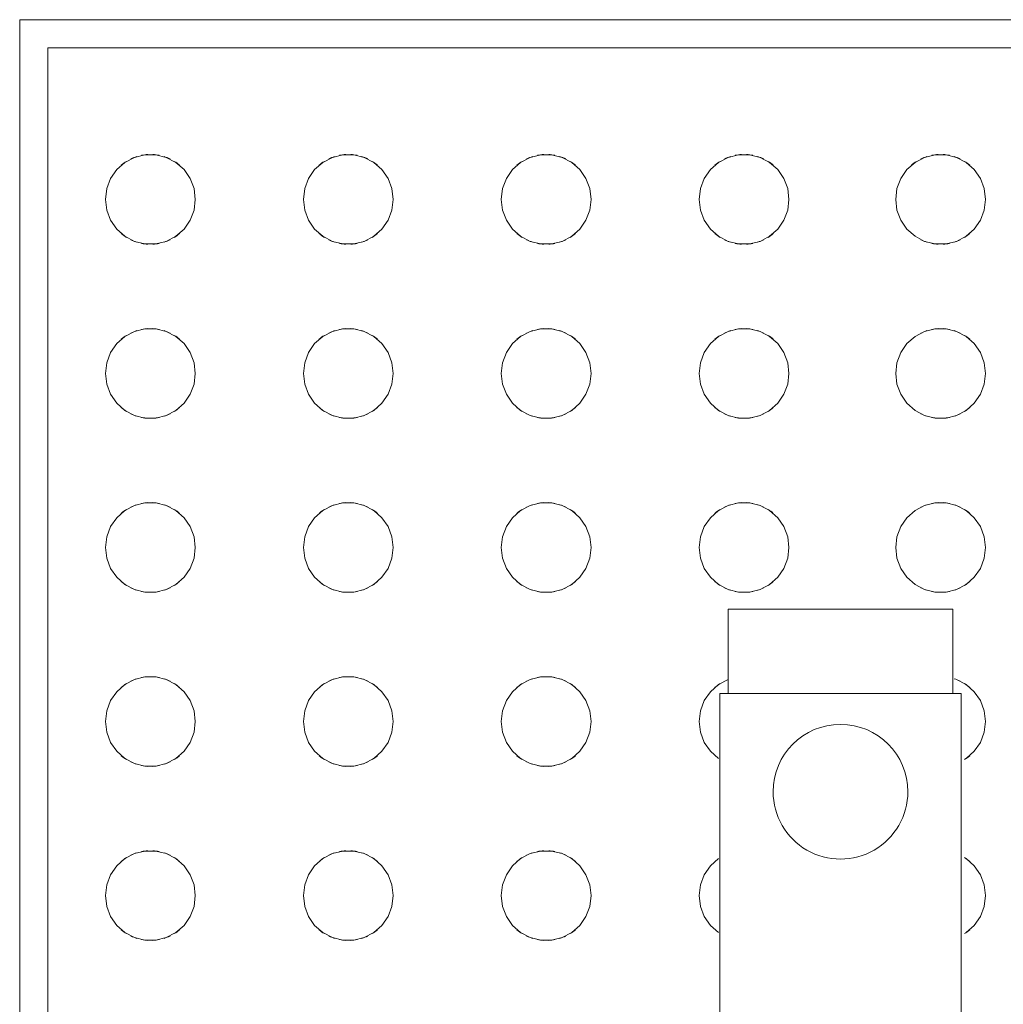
# Model space of a CAD drawing. Header units: metres. Extents: x 1.7 to 42.3, y -72.9 to -47.6.
# Tile 25 of 216: x 10.636 to 10.811, y -70.912 to -70.737. Entities that reach past the tile are written whole.
import ezdxf

# ---------------------------------------------------------------- set-up
doc = ezdxf.new("R2010")
doc.units = ezdxf.units.M
doc.layers.add('A-GENM', color=7, linetype='Continuous', lineweight=18)

# ---------------------------------------------------------------- blocks, each defined once
blk = doc.blocks.new('Grupo1_TIP_19dez18_BebedouroRefrig_BebedouroIndustrial100litros_ABDI-MDIC - Grupo1_TIP_19dez18_BebedouroRefrig_BebedouroIndustrial100litros_ABDI-MDIC-5384539-2PAV - FRIGORÍFICA')
at = {"layer": 'A-GENM', "color": 253, "true_color": 0xaaaaaa}
for p, q in [((0.34, -0.2400000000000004), (0.34, -0.4900000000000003)), ((0.335, -0.2450000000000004), (0.335, -0.4850000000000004)), ((0.1723125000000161, -0.2458853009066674), (0.1723125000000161, -0.3699999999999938)), ((0.215312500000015, -0.3699999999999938), (0.215312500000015, -0.2458853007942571)), ((0.1723125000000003, -0.3699999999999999), (0.2153125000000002, -0.3699999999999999)), ((0.1738125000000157, -0.3699999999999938), (0.1738125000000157, -0.3849999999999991)), ((0.2138125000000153, -0.3849999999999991), (0.2138125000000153, -0.3699999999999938)), ((0.1738125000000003, -0.385), (0.2138125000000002, -0.385)), ((0.335, -0.4850000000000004), (-0.3350000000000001, -0.4850000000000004)), ((0.34, -0.4900000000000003), (-0.34, -0.4900000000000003))]:
    blk.add_line(p, q, dxfattribs=at)
at = {"layer": 'A-GENM', "color": 253, "true_color": 0xaaaaaa, "flags": 128}
for points in [[(0.2382298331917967, -0.3339999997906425), (0.2384622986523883, -0.3320854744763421), (0.239146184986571, -0.3302822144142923), (0.2402417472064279, -0.3286950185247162), (0.2416853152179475, -0.3274161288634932), (0.2433929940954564, -0.3265198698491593), (0.2452655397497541, -0.3260583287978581), (0.2471941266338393, -0.3260583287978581), (0.249066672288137, -0.3265198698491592), (0.2507743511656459, -0.3274161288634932), (0.2522179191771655, -0.3286950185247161), (0.2533134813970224, -0.3302822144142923), (0.2539973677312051, -0.3320854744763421), (0.2542298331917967, -0.3339999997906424)], [(0.2734757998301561, -0.3339999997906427), (0.2737082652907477, -0.3320854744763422), (0.2743921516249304, -0.3302822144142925), (0.2754877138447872, -0.3286950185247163), (0.2769312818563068, -0.3274161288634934), (0.2786389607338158, -0.3265198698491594), (0.2805115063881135, -0.3260583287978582), (0.2824400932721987, -0.3260583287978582), (0.2843126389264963, -0.3265198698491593), (0.2860203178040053, -0.3274161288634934), (0.2874638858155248, -0.3286950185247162), (0.2885594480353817, -0.3302822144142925), (0.2892433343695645, -0.3320854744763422), (0.2894757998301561, -0.3339999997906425)], [(0.3087217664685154, -0.3339999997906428), (0.308954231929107, -0.3320854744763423), (0.3096381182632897, -0.3302822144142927), (0.3107336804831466, -0.3286950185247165), (0.3121772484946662, -0.3274161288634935), (0.3138849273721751, -0.3265198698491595), (0.3157574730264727, -0.3260583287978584), (0.317686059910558, -0.3260583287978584), (0.3195586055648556, -0.3265198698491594), (0.3212662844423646, -0.3274161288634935), (0.3227098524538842, -0.3286950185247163), (0.3238054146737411, -0.3302822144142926), (0.3244893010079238, -0.3320854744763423), (0.3247217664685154, -0.3339999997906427)], [(0.1679838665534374, -0.3339999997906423), (0.168216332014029, -0.3320854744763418), (0.1689002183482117, -0.3302822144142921), (0.1699957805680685, -0.3286950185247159), (0.1714393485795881, -0.327416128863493)], [(0.2155283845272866, -0.3274161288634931), (0.2169719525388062, -0.3286950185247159), (0.2180675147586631, -0.3302822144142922), (0.2187514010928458, -0.3320854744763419), (0.2189838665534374, -0.3339999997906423)], [(0.1714393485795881, -0.3405838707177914), (0.1699957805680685, -0.3393049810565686), (0.1689002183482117, -0.3377177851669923), (0.1682163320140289, -0.3359145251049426), (0.1679838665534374, -0.3339999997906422)], [(0.2189838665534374, -0.3339999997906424), (0.2187514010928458, -0.3359145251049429), (0.2180675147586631, -0.3377177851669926), (0.2169719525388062, -0.3393049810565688), (0.2155283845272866, -0.3405838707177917)], [(0.2542298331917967, -0.3339999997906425), (0.2539973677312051, -0.335914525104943), (0.2533134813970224, -0.3377177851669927), (0.2522179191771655, -0.3393049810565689), (0.2507743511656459, -0.3405838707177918), (0.2490666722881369, -0.3414801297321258), (0.2471941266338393, -0.341941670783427), (0.2452655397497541, -0.341941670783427), (0.2433929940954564, -0.3414801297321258), (0.2416853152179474, -0.3405838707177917), (0.2402417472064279, -0.3393049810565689), (0.239146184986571, -0.3377177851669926), (0.2384622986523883, -0.3359145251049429), (0.2382298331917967, -0.3339999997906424)], [(0.2894757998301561, -0.3339999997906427), (0.2892433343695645, -0.3359145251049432), (0.2885594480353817, -0.3377177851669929), (0.2874638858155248, -0.3393049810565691), (0.2860203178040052, -0.3405838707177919), (0.2843126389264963, -0.3414801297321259), (0.2824400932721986, -0.3419416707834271), (0.2805115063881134, -0.3419416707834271), (0.2786389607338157, -0.3414801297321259), (0.2769312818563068, -0.3405838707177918), (0.2754877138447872, -0.339304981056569), (0.2743921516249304, -0.3377177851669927), (0.2737082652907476, -0.335914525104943), (0.2734757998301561, -0.3339999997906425)], [(0.3247217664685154, -0.3339999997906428), (0.3244893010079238, -0.3359145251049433), (0.3238054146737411, -0.337717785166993), (0.3227098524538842, -0.3393049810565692), (0.3212662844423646, -0.3405838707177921), (0.3195586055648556, -0.3414801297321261), (0.3176860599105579, -0.3419416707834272), (0.3157574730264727, -0.3419416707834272), (0.313884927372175, -0.3414801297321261), (0.3121772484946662, -0.3405838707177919), (0.3107336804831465, -0.3393049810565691), (0.3096381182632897, -0.3377177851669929), (0.308954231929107, -0.3359145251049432), (0.3087217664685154, -0.3339999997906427)], [(0.2382298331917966, -0.3649999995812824), (0.2384622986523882, -0.3630854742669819), (0.2391461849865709, -0.3612822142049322), (0.2402417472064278, -0.3596950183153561), (0.2416853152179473, -0.3584161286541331), (0.2433929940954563, -0.3575198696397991), (0.245265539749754, -0.357058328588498), (0.2471941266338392, -0.357058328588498), (0.2490666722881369, -0.357519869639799), (0.2507743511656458, -0.3584161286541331), (0.2522179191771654, -0.3596950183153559), (0.2533134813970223, -0.3612822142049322), (0.253997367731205, -0.3630854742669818), (0.2542298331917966, -0.3649999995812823)], [(0.2734757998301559, -0.3649999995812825), (0.2737082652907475, -0.3630854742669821), (0.2743921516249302, -0.3612822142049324), (0.275487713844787, -0.3596950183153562), (0.2769312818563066, -0.3584161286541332), (0.2786389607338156, -0.3575198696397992), (0.2805115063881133, -0.3570583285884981), (0.2824400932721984, -0.3570583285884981), (0.2843126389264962, -0.3575198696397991), (0.2860203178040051, -0.3584161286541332), (0.2874638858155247, -0.3596950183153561), (0.2885594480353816, -0.3612822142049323), (0.2892433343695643, -0.363085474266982), (0.2894757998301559, -0.3649999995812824)], [(0.3087217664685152, -0.3649999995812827), (0.3089542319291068, -0.3630854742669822), (0.3096381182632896, -0.3612822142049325), (0.3107336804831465, -0.3596950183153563), (0.312177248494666, -0.3584161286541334), (0.3138849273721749, -0.3575198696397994), (0.3157574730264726, -0.3570583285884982), (0.3176860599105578, -0.3570583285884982), (0.3195586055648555, -0.3575198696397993), (0.3212662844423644, -0.3584161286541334), (0.3227098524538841, -0.3596950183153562), (0.3238054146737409, -0.3612822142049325), (0.3244893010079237, -0.3630854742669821), (0.3247217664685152, -0.3649999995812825)], [(0.1679838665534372, -0.3649999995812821), (0.1682163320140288, -0.3630854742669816), (0.1689002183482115, -0.3612822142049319), (0.1699957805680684, -0.3596950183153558), (0.171439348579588, -0.3584161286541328)], [(0.2155283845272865, -0.358416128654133), (0.2169719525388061, -0.3596950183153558), (0.2180675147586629, -0.3612822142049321), (0.2187514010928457, -0.3630854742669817), (0.2189838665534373, -0.3649999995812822)], [(0.1731470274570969, -0.3724801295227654), (0.1714393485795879, -0.3715838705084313), (0.1699957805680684, -0.3703049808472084), (0.1689002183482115, -0.3687177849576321), (0.1682163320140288, -0.3669145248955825), (0.1679838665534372, -0.3649999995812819)], [(0.2189838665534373, -0.3649999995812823), (0.2187514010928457, -0.3669145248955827), (0.2180675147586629, -0.3687177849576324), (0.216971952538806, -0.3703049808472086), (0.2155283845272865, -0.3715838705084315), (0.2138207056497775, -0.3724801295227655)], [(0.2542298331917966, -0.3649999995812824), (0.253997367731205, -0.3669145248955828), (0.2533134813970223, -0.3687177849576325), (0.2522179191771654, -0.3703049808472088), (0.2507743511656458, -0.3715838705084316), (0.2490666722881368, -0.3724801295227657), (0.2471941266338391, -0.3729416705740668), (0.245265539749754, -0.3729416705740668), (0.2433929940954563, -0.3724801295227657), (0.2416853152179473, -0.3715838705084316), (0.2402417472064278, -0.3703049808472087), (0.2391461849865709, -0.3687177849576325), (0.2384622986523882, -0.3669145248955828), (0.2382298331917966, -0.3649999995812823)], [(0.2894757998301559, -0.3649999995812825), (0.2892433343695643, -0.366914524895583), (0.2885594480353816, -0.3687177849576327), (0.2874638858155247, -0.3703049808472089), (0.2860203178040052, -0.3715838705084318), (0.2843126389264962, -0.3724801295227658), (0.2824400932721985, -0.3729416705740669), (0.2805115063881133, -0.3729416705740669), (0.2786389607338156, -0.3724801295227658), (0.2769312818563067, -0.3715838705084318), (0.2754877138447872, -0.3703049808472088), (0.2743921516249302, -0.3687177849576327), (0.2737082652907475, -0.366914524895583), (0.2734757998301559, -0.3649999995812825)], [(0.3247217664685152, -0.3649999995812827), (0.3244893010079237, -0.3669145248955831), (0.3238054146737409, -0.3687177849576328), (0.3227098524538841, -0.370304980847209), (0.3212662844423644, -0.3715838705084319), (0.3195586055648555, -0.372480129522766), (0.3176860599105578, -0.372941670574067), (0.3157574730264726, -0.372941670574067), (0.3138849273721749, -0.3724801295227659), (0.312177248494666, -0.3715838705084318), (0.3107336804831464, -0.370304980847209), (0.3096381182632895, -0.3687177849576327), (0.3089542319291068, -0.3669145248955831), (0.3087217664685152, -0.3649999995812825)], [(0.1679838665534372, -0.395999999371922), (0.1682163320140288, -0.3940854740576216), (0.1689002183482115, -0.3922822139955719), (0.1699957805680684, -0.3906950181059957), (0.171439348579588, -0.3894161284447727), (0.1731470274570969, -0.3885198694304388), (0.1750195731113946, -0.3880583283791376), (0.1769481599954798, -0.3880583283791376), (0.1788207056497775, -0.3885198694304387), (0.1805283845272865, -0.3894161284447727), (0.181971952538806, -0.3906950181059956), (0.1830675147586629, -0.3922822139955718), (0.1837514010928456, -0.3940854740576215), (0.1839838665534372, -0.395999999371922)], [(0.2029838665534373, -0.3959999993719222), (0.2032163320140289, -0.3940854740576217), (0.2039002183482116, -0.3922822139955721), (0.2049957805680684, -0.3906950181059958), (0.206439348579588, -0.3894161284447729), (0.208147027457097, -0.3885198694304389), (0.2100195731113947, -0.3880583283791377), (0.2119481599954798, -0.3880583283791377), (0.2138207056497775, -0.3885198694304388), (0.2155283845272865, -0.3894161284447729), (0.2169719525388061, -0.3906950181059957), (0.2180675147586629, -0.392282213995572), (0.2187514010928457, -0.3940854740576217), (0.2189838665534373, -0.3959999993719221)], [(0.2382298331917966, -0.3959999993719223), (0.2384622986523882, -0.3940854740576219), (0.2391461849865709, -0.3922822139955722), (0.2402417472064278, -0.390695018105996), (0.2416853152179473, -0.389416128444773), (0.2433929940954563, -0.388519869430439), (0.245265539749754, -0.3880583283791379), (0.2471941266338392, -0.3880583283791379), (0.2490666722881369, -0.388519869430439), (0.2507743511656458, -0.389416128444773), (0.2522179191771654, -0.3906950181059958), (0.2533134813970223, -0.3922822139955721), (0.253997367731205, -0.3940854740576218), (0.2542298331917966, -0.3959999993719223)], [(0.2734757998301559, -0.3959999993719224), (0.2737082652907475, -0.394085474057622), (0.2743921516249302, -0.3922822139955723), (0.2754877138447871, -0.3906950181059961), (0.2769312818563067, -0.3894161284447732), (0.2786389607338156, -0.3885198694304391), (0.2805115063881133, -0.388058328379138), (0.2824400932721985, -0.388058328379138), (0.2843126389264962, -0.3885198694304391), (0.2860203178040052, -0.3894161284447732), (0.2874638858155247, -0.390695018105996), (0.2885594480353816, -0.3922822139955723), (0.2892433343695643, -0.394085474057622), (0.2894757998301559, -0.3959999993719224)], [(0.3087217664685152, -0.3959999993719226), (0.3089542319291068, -0.3940854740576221), (0.3096381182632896, -0.3922822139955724), (0.3107336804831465, -0.3906950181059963), (0.312177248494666, -0.3894161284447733), (0.3138849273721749, -0.3885198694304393), (0.3157574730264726, -0.3880583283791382), (0.3176860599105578, -0.3880583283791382), (0.3195586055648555, -0.3885198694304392), (0.3212662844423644, -0.3894161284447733), (0.3227098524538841, -0.3906950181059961), (0.3238054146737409, -0.3922822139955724), (0.3244893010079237, -0.3940854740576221), (0.3247217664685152, -0.3959999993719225)], [(0.1839838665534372, -0.3959999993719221), (0.1837514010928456, -0.3979145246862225), (0.1830675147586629, -0.3997177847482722), (0.181971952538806, -0.4013049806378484), (0.1805283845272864, -0.4025838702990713), (0.1788207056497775, -0.4034801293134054), (0.1769481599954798, -0.4039416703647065), (0.1750195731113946, -0.4039416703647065), (0.1731470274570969, -0.4034801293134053), (0.1714393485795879, -0.4025838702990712), (0.1699957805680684, -0.4013049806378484), (0.1689002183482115, -0.3997177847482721), (0.1682163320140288, -0.3979145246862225), (0.1679838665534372, -0.395999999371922)], [(0.2189838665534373, -0.3959999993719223), (0.2187514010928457, -0.3979145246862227), (0.2180675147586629, -0.3997177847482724), (0.216971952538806, -0.4013049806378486), (0.2155283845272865, -0.4025838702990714), (0.2138207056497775, -0.4034801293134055), (0.2119481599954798, -0.4039416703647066), (0.2100195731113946, -0.4039416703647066), (0.2081470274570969, -0.4034801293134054), (0.206439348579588, -0.4025838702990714), (0.2049957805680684, -0.4013049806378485), (0.2039002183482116, -0.3997177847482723), (0.2032163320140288, -0.3979145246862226), (0.2029838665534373, -0.3959999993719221)], [(0.2542298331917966, -0.3959999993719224), (0.253997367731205, -0.3979145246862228), (0.2533134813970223, -0.3997177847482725), (0.2522179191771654, -0.4013049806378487), (0.2507743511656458, -0.4025838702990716), (0.2490666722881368, -0.4034801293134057), (0.2471941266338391, -0.4039416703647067), (0.245265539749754, -0.4039416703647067), (0.2433929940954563, -0.4034801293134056), (0.2416853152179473, -0.4025838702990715), (0.2402417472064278, -0.4013049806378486), (0.2391461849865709, -0.3997177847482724), (0.2384622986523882, -0.3979145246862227), (0.2382298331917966, -0.3959999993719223)], [(0.2894757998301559, -0.3959999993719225), (0.2892433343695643, -0.397914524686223), (0.2885594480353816, -0.3997177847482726), (0.2874638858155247, -0.4013049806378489), (0.2860203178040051, -0.4025838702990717), (0.2843126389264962, -0.4034801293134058), (0.2824400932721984, -0.4039416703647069), (0.2805115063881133, -0.4039416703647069), (0.2786389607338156, -0.4034801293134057), (0.2769312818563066, -0.4025838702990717), (0.2754877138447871, -0.4013049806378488), (0.2743921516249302, -0.3997177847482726), (0.2737082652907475, -0.3979145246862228), (0.2734757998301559, -0.3959999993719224)], [(0.3247217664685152, -0.3959999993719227), (0.3244893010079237, -0.3979145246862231), (0.3238054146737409, -0.3997177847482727), (0.3227098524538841, -0.401304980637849), (0.3212662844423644, -0.4025838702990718), (0.3195586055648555, -0.4034801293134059), (0.3176860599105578, -0.403941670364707), (0.3157574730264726, -0.403941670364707), (0.3138849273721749, -0.4034801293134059), (0.312177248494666, -0.4025838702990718), (0.3107336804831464, -0.4013049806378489), (0.3096381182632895, -0.3997177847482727), (0.3089542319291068, -0.397914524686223), (0.3087217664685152, -0.3959999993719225)], [(0.1679838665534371, -0.4269999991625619), (0.1682163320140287, -0.4250854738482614), (0.1689002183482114, -0.4232822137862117), (0.1699957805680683, -0.4216950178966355), (0.1714393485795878, -0.4204161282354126), (0.1731470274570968, -0.4195198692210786), (0.1750195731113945, -0.4190583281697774), (0.1769481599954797, -0.4190583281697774), (0.1788207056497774, -0.4195198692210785), (0.1805283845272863, -0.4204161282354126), (0.1819719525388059, -0.4216950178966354), (0.1830675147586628, -0.4232822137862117), (0.1837514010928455, -0.4250854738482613), (0.1839838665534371, -0.4269999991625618)], [(0.2029838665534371, -0.426999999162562), (0.2032163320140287, -0.4250854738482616), (0.2039002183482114, -0.4232822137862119), (0.2049957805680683, -0.4216950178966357), (0.2064393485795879, -0.4204161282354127), (0.2081470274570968, -0.4195198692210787), (0.2100195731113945, -0.4190583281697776), (0.2119481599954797, -0.4190583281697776), (0.2138207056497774, -0.4195198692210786), (0.2155283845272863, -0.4204161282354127), (0.2169719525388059, -0.4216950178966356), (0.2180675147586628, -0.4232822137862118), (0.2187514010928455, -0.4250854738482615), (0.2189838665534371, -0.4269999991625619)], [(0.2382298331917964, -0.4269999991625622), (0.238462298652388, -0.4250854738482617), (0.2391461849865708, -0.423282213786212), (0.2402417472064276, -0.4216950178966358), (0.2416853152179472, -0.4204161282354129), (0.2433929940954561, -0.4195198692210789), (0.2452655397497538, -0.4190583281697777), (0.247194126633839, -0.4190583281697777), (0.2490666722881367, -0.4195198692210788), (0.2507743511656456, -0.4204161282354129), (0.2522179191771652, -0.4216950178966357), (0.2533134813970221, -0.4232822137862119), (0.2539973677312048, -0.4250854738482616), (0.2542298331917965, -0.426999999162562)], [(0.2734757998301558, -0.4269999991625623), (0.2737082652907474, -0.4250854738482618), (0.2743921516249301, -0.4232822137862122), (0.275487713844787, -0.4216950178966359), (0.2769312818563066, -0.420416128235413), (0.2786389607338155, -0.419519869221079), (0.2805115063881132, -0.4190583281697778), (0.2824400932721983, -0.4190583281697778), (0.2843126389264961, -0.4195198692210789), (0.286020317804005, -0.420416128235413), (0.2874638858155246, -0.4216950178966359), (0.2885594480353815, -0.4232822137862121), (0.2892433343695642, -0.4250854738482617), (0.2894757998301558, -0.4269999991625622)], [(0.3087217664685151, -0.4269999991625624), (0.3089542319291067, -0.425085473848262), (0.3096381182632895, -0.4232822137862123), (0.3107336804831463, -0.421695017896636), (0.3121772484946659, -0.4204161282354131), (0.3138849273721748, -0.4195198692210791), (0.3157574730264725, -0.4190583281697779), (0.3176860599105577, -0.4190583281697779), (0.3195586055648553, -0.419519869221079), (0.3212662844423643, -0.4204161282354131), (0.3227098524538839, -0.421695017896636), (0.3238054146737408, -0.4232822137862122), (0.3244893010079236, -0.4250854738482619), (0.3247217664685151, -0.4269999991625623)], [(0.1839838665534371, -0.4269999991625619), (0.1837514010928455, -0.4289145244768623), (0.1830675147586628, -0.430717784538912), (0.1819719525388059, -0.4323049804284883), (0.1805283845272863, -0.4335838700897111), (0.1788207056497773, -0.4344801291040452), (0.1769481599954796, -0.4349416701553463), (0.1750195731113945, -0.4349416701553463), (0.1731470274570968, -0.4344801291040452), (0.1714393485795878, -0.4335838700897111), (0.1699957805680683, -0.4323049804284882), (0.1689002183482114, -0.430717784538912), (0.1682163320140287, -0.4289145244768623), (0.1679838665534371, -0.4269999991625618)], [(0.2189838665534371, -0.426999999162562), (0.2187514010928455, -0.4289145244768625), (0.2180675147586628, -0.4307177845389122), (0.2169719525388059, -0.4323049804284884), (0.2155283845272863, -0.4335838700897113), (0.2138207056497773, -0.4344801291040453), (0.2119481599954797, -0.4349416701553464), (0.2100195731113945, -0.4349416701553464), (0.2081470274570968, -0.4344801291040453), (0.2064393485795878, -0.4335838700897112), (0.2049957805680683, -0.4323049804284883), (0.2039002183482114, -0.4307177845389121), (0.2032163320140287, -0.4289145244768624), (0.2029838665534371, -0.4269999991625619)], [(0.2542298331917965, -0.4269999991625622), (0.2539973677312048, -0.4289145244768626), (0.2533134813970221, -0.4307177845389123), (0.2522179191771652, -0.4323049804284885), (0.2507743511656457, -0.4335838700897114), (0.2490666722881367, -0.4344801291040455), (0.247194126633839, -0.4349416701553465), (0.2452655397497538, -0.4349416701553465), (0.2433929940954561, -0.4344801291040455), (0.2416853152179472, -0.4335838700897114), (0.2402417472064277, -0.4323049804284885), (0.2391461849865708, -0.4307177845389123), (0.238462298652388, -0.4289145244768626), (0.2382298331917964, -0.4269999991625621)], [(0.2894757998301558, -0.4269999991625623), (0.2892433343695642, -0.4289145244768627), (0.2885594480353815, -0.4307177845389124), (0.2874638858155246, -0.4323049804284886), (0.286020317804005, -0.4335838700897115), (0.284312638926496, -0.4344801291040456), (0.2824400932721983, -0.4349416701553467), (0.2805115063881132, -0.4349416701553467), (0.2786389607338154, -0.4344801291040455), (0.2769312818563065, -0.4335838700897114), (0.2754877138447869, -0.4323049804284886), (0.2743921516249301, -0.4307177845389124), (0.2737082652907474, -0.4289145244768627), (0.2734757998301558, -0.4269999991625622)], [(0.3247217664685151, -0.4269999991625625), (0.3244893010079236, -0.4289145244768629), (0.3238054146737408, -0.4307177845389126), (0.3227098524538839, -0.4323049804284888), (0.3212662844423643, -0.4335838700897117), (0.3195586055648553, -0.4344801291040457), (0.3176860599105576, -0.4349416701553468), (0.3157574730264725, -0.4349416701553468), (0.3138849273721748, -0.4344801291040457), (0.3121772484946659, -0.4335838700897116), (0.3107336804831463, -0.4323049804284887), (0.3096381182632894, -0.4307177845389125), (0.3089542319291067, -0.4289145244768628), (0.3087217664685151, -0.4269999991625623)], [(0.1679838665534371, -0.4579999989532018), (0.1682163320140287, -0.4560854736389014), (0.1689002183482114, -0.4542822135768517), (0.1699957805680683, -0.4526950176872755), (0.1714393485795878, -0.4514161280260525), (0.1731470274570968, -0.4505198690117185), (0.1750195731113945, -0.4500583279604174), (0.1769481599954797, -0.4500583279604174), (0.1788207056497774, -0.4505198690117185), (0.1805283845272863, -0.4514161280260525), (0.1819719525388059, -0.4526950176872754), (0.1830675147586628, -0.4542822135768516), (0.1837514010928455, -0.4560854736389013), (0.1839838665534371, -0.4579999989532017)], [(0.2029838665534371, -0.4579999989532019), (0.2032163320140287, -0.4560854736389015), (0.2039002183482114, -0.4542822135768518), (0.2049957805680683, -0.4526950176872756), (0.2064393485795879, -0.4514161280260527), (0.2081470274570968, -0.4505198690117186), (0.2100195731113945, -0.4500583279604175), (0.2119481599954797, -0.4500583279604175), (0.2138207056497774, -0.4505198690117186), (0.2155283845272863, -0.4514161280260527), (0.2169719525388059, -0.4526950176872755), (0.2180675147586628, -0.4542822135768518), (0.2187514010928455, -0.4560854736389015), (0.2189838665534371, -0.4579999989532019)], [(0.2382298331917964, -0.4579999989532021), (0.238462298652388, -0.4560854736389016), (0.2391461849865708, -0.4542822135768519), (0.2402417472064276, -0.4526950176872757), (0.2416853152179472, -0.4514161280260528), (0.2433929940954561, -0.4505198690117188), (0.2452655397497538, -0.4500583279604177), (0.247194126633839, -0.4500583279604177), (0.2490666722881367, -0.4505198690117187), (0.2507743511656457, -0.4514161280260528), (0.2522179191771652, -0.4526950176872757), (0.2533134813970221, -0.4542822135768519), (0.2539973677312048, -0.4560854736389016), (0.2542298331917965, -0.457999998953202)], [(0.2734757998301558, -0.4579999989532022), (0.2737082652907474, -0.4560854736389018), (0.2743921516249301, -0.4542822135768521), (0.275487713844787, -0.4526950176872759), (0.2769312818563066, -0.4514161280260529), (0.2786389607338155, -0.4505198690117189), (0.2805115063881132, -0.4500583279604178), (0.2824400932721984, -0.4500583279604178), (0.2843126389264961, -0.4505198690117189), (0.286020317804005, -0.4514161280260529), (0.2874638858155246, -0.4526950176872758), (0.2885594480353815, -0.454282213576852), (0.2892433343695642, -0.4560854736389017), (0.2894757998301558, -0.4579999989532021)], [(0.3087217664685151, -0.4579999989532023), (0.3089542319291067, -0.4560854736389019), (0.3096381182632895, -0.4542822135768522), (0.3107336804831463, -0.452695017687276), (0.3121772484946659, -0.4514161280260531), (0.3138849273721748, -0.4505198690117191), (0.3157574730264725, -0.4500583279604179), (0.3176860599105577, -0.4500583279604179), (0.3195586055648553, -0.450519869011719), (0.3212662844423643, -0.4514161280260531), (0.3227098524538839, -0.4526950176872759), (0.3238054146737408, -0.4542822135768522), (0.3244893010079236, -0.4560854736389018), (0.3247217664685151, -0.4579999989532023)], [(0.1839838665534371, -0.4579999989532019), (0.1837514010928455, -0.4599145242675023), (0.1830675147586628, -0.461717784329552), (0.1819719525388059, -0.4633049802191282), (0.1805283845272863, -0.4645838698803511), (0.1788207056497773, -0.4654801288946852), (0.1769481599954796, -0.4659416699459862), (0.1750195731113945, -0.4659416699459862), (0.1731470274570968, -0.4654801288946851), (0.1714393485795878, -0.464583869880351), (0.1699957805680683, -0.4633049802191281), (0.1689002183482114, -0.4617177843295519), (0.1682163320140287, -0.4599145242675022), (0.1679838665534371, -0.4579999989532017)], [(0.2189838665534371, -0.457999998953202), (0.2187514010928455, -0.4599145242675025), (0.2180675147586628, -0.4617177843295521), (0.2169719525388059, -0.4633049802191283), (0.2155283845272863, -0.4645838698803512), (0.2138207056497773, -0.4654801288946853), (0.2119481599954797, -0.4659416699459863), (0.2100195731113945, -0.4659416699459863), (0.2081470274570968, -0.4654801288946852), (0.2064393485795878, -0.4645838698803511), (0.2049957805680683, -0.4633049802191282), (0.2039002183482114, -0.461717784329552), (0.2032163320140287, -0.4599145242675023), (0.2029838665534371, -0.4579999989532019)], [(0.2542298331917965, -0.4579999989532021), (0.2539973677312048, -0.4599145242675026), (0.2533134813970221, -0.4617177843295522), (0.2522179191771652, -0.4633049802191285), (0.2507743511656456, -0.4645838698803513), (0.2490666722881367, -0.4654801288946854), (0.247194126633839, -0.4659416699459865), (0.2452655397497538, -0.4659416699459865), (0.2433929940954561, -0.4654801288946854), (0.2416853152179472, -0.4645838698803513), (0.2402417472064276, -0.4633049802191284), (0.2391461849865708, -0.4617177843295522), (0.238462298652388, -0.4599145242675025), (0.2382298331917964, -0.457999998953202)], [(0.2894757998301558, -0.4579999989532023), (0.2892433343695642, -0.4599145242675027), (0.2885594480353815, -0.4617177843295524), (0.2874638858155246, -0.4633049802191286), (0.286020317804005, -0.4645838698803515), (0.284312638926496, -0.4654801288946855), (0.2824400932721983, -0.4659416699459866), (0.2805115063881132, -0.4659416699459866), (0.2786389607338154, -0.4654801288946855), (0.2769312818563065, -0.4645838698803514), (0.275487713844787, -0.4633049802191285), (0.2743921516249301, -0.4617177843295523), (0.2737082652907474, -0.4599145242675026), (0.2734757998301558, -0.4579999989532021)], [(0.3247217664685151, -0.4579999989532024), (0.3244893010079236, -0.4599145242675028), (0.3238054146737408, -0.4617177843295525), (0.3227098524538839, -0.4633049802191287), (0.3212662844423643, -0.4645838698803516), (0.3195586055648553, -0.4654801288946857), (0.3176860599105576, -0.4659416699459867), (0.3157574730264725, -0.4659416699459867), (0.3138849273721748, -0.4654801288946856), (0.3121772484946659, -0.4645838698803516), (0.3107336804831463, -0.4633049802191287), (0.3096381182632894, -0.4617177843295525), (0.3089542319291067, -0.4599145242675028), (0.3087217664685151, -0.4579999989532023)]]:
    blk.add_lwpolyline(points, dxfattribs=at)
at = {"layer": 'A-GENM', "color": 253, "true_color": 0xaaaaaa}
for centre, radius, start, end in [((0.2462298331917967, -0.3339999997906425), 0.008000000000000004, 93.20967103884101, 101.3152380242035), ((0.2462298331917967, -0.3339999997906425), 0.008, 78.68476197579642, 86.79032896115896), ((0.2814757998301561, -0.3339999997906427), 0.008000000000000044, 93.2096710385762, 101.3152380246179), ((0.2814757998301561, -0.3339999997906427), 0.008, 78.68476197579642, 86.79032896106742), ((0.3167217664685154, -0.3339999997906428), 0.008000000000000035, 93.20967103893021, 101.3152380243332), ((0.3167217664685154, -0.3339999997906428), 0.007999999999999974, 78.68476197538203, 86.7903289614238), ((0.1759838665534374, -0.3339999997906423), 0.008000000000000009, 122.1858768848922, 130.5398075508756), ((0.2462298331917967, -0.3339999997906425), 0.008000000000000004, 122.1858768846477, 130.5398075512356), ((0.2462298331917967, -0.3339999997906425), 0.00800000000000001, 107.7069173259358, 115.885626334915), ((0.2462298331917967, -0.3339999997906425), 0.008000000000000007, 64.11437366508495, 72.29308267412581), ((0.2462298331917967, -0.3339999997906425), 0.007999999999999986, 49.46019244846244, 57.81412311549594), ((0.2814757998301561, -0.3339999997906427), 0.008000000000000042, 122.1858768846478, 130.5398075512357), ((0.2814757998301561, -0.3339999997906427), 0.008000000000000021, 107.7069173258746, 115.8856263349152), ((0.2814757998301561, -0.3339999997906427), 0.008000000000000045, 64.1143736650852, 72.29308267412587), ((0.2814757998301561, -0.3339999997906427), 0.00799999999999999, 49.46019244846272, 57.81412311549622), ((0.3167217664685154, -0.3339999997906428), 0.008000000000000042, 122.1858768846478, 130.5398075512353), ((0.3167217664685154, -0.3339999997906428), 0.008000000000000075, 107.7069173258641, 115.8856263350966), ((0.3167217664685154, -0.3339999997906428), 0.007999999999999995, 64.11437366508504, 72.29308267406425), ((0.3167217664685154, -0.3339999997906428), 0.007999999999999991, 49.46019244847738, 57.81412311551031), ((0.1759838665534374, -0.3339999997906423), 0.007999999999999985, 229.4601924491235, 237.8141231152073), ((0.2462298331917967, -0.3339999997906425), 0.007999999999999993, 229.4601924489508, 237.8141231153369), ((0.2462298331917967, -0.3339999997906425), 0.008000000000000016, 302.1858768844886, 310.5398075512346), ((0.2814757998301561, -0.3339999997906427), 0.007999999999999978, 229.460192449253, 237.8141231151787), ((0.2814757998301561, -0.3339999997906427), 0.007999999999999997, 302.1858768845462, 310.5398075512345), ((0.3167217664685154, -0.3339999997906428), 0.007999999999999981, 229.46019244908, 237.814123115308), ((0.3167217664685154, -0.3339999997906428), 0.007999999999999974, 302.1858768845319, 310.5398075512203), ((0.1938125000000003, -0.3525000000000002), 0.01200000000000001, 359.9999999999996, 179.9999999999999), ((0.2462298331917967, -0.3339999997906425), 0.007999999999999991, 244.1143736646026, 252.2930826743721), ((0.2462298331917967, -0.3339999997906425), 0.007999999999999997, 258.6847619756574, 266.7903289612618), ((0.2462298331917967, -0.3339999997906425), 0.007999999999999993, 273.2096710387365, 281.3152380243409), ((0.2462298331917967, -0.3339999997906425), 0.008000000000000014, 287.7069173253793, 295.8856263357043), ((0.2814757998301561, -0.3339999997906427), 0.007999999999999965, 244.1143736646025, 252.293082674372), ((0.2814757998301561, -0.3339999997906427), 0.007999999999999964, 258.6847619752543, 266.790328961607), ((0.2814757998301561, -0.3339999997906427), 0.007999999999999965, 273.2096710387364, 281.3152380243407), ((0.2814757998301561, -0.3339999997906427), 0.007999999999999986, 287.7069173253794, 295.8856263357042), ((0.3167217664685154, -0.3339999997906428), 0.007999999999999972, 244.114373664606, 252.2930826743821), ((0.3167217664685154, -0.3339999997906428), 0.008000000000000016, 258.6847619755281, 266.7903289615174), ((0.3167217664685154, -0.3339999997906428), 0.007999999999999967, 273.2096710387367, 281.3152380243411), ((0.3167217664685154, -0.3339999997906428), 0.00800000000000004, 287.7069173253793, 295.8856263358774), ((0.1938125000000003, -0.3525000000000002), 0.01200000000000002, 179.9999999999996, 359.999999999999), ((0.2462298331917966, -0.3649999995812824), 0.008000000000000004, 107.7069173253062, 115.8856263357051), ((0.2462298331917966, -0.3649999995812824), 0.007999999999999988, 93.20967103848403, 101.3152380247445), ((0.2462298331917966, -0.3649999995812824), 0.007999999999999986, 78.68476197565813, 86.79032896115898), ((0.2462298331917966, -0.3649999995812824), 0.007999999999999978, 64.11437366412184, 72.29308267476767), ((0.2814757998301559, -0.3649999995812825), 0.007999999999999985, 107.706917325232, 115.885626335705), ((0.2814757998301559, -0.3649999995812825), 0.008000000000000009, 93.20967103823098, 101.3152380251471), ((0.2814757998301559, -0.3649999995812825), 0.007999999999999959, 78.68476197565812, 86.790328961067), ((0.2814757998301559, -0.3649999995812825), 0.008000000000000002, 64.11437366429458, 72.29308267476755), ((0.3167217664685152, -0.3649999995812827), 0.007999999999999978, 107.7069173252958, 115.8856263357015), ((0.3167217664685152, -0.3649999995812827), 0.00799999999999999, 93.2096710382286, 101.3152380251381), ((0.3167217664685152, -0.3649999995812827), 0.007999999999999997, 78.68476197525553, 86.7903289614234), ((0.3167217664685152, -0.3649999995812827), 0.008000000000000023, 64.11437366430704, 72.29308267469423), ((0.1759838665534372, -0.3649999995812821), 0.008000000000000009, 122.1858768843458, 130.5398075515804), ((0.2462298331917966, -0.3649999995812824), 0.007999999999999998, 122.1858768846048, 130.5398075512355), ((0.2462298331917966, -0.3649999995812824), 0.008000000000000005, 49.46019244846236, 57.81412311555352), ((0.2814757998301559, -0.3649999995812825), 0.007999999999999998, 122.1858768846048, 130.5398075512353), ((0.2814757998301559, -0.3649999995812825), 0.008000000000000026, 49.46019244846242, 57.81412311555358), ((0.3167217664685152, -0.3649999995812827), 0.00799999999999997, 122.1858768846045, 130.5398075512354), ((0.3167217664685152, -0.3649999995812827), 0.007999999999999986, 49.46019244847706, 57.81412311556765), ((0.1759838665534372, -0.3649999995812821), 0.007999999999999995, 229.4601924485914, 237.8141231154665), ((0.2109838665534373, -0.3649999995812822), 0.007999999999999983, 302.1858768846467, 310.5398075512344), ((0.2462298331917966, -0.3649999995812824), 0.008000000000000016, 229.4601924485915, 237.8141231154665), ((0.2462298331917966, -0.3649999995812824), 0.007999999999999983, 302.1858768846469, 310.5398075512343), ((0.2814757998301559, -0.3649999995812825), 0.008000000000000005, 229.4601924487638, 237.8141231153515), ((0.2814757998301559, -0.3649999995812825), 0.007999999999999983, 302.1858768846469, 310.5398075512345), ((0.3167217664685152, -0.3649999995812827), 0.008000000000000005, 229.4601924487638, 237.8141231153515), ((0.3167217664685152, -0.3649999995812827), 0.008000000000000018, 302.1858768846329, 310.5398075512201), ((0.1759838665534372, -0.3649999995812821), 0.007999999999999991, 244.1143736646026, 252.2930826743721), ((0.2462298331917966, -0.3649999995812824), 0.007999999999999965, 244.1143736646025, 252.293082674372), ((0.2462298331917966, -0.3649999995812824), 0.007999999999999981, 258.6847619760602, 266.790328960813), ((0.2462298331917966, -0.3649999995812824), 0.007999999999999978, 273.2096710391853, 281.3152380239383), ((0.2462298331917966, -0.3649999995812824), 0.007999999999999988, 287.7069173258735, 295.885626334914), ((0.2814757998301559, -0.3649999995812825), 0.008000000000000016, 244.1143736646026, 252.2930826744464), ((0.2814757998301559, -0.3649999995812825), 0.007999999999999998, 258.6847619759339, 266.790328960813), ((0.2814757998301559, -0.3649999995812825), 0.00799999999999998, 273.2096710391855, 281.3152380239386), ((0.2814757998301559, -0.3649999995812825), 0.008000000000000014, 287.7069173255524, 295.8856263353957), ((0.3167217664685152, -0.3649999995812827), 0.007999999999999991, 244.114373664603, 252.2930826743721), ((0.3167217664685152, -0.3649999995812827), 0.007999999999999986, 258.68476197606, 266.7903289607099), ((0.3167217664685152, -0.3649999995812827), 0.007999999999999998, 273.2096710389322, 281.3152380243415), ((0.3167217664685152, -0.3649999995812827), 0.00800000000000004, 287.7069173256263, 295.8856263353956), ((0.1759838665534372, -0.395999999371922), 0.008000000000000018, 122.1858768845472, 130.5398075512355), ((0.1759838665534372, -0.395999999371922), 0.008000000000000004, 107.7069173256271, 115.8856263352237), ((0.1759838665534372, -0.395999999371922), 0.008000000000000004, 93.20967103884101, 101.3152380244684), ((0.1759838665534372, -0.395999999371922), 0.007999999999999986, 78.68476197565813, 86.79032896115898), ((0.1759838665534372, -0.395999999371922), 0.008000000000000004, 64.11437366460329, 72.29308267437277), ((0.2109838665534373, -0.3959999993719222), 0.008000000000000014, 122.1858768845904, 130.5398075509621), ((0.2109838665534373, -0.3959999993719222), 0.008000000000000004, 107.7069173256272, 115.8856263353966), ((0.2109838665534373, -0.3959999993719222), 0.008000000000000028, 93.209671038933, 101.3152380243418), ((0.2109838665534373, -0.3959999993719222), 0.007999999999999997, 78.68476197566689, 86.79032896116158), ((0.2109838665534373, -0.3959999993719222), 0.007999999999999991, 64.1143736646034, 72.2930826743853), ((0.2109838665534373, -0.3959999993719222), 0.008000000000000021, 49.46019244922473, 57.81412311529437), ((0.2462298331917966, -0.3959999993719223), 0.008000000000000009, 122.1858768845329, 130.5398075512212), ((0.2462298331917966, -0.3959999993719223), 0.007999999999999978, 107.7069173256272, 115.8856263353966), ((0.2462298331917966, -0.3959999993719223), 0.008000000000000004, 93.20967103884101, 101.3152380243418), ((0.2462298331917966, -0.3959999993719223), 0.007999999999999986, 78.68476197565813, 86.79032896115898), ((0.2462298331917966, -0.3959999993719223), 0.008000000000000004, 64.11437366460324, 72.29308267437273), ((0.2462298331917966, -0.3959999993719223), 0.007999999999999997, 49.46019244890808, 57.81412311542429), ((0.2814757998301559, -0.3959999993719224), 0.007999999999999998, 122.1858768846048, 130.5398075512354), ((0.2814757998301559, -0.3959999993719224), 0.008000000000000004, 107.7069173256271, 115.8856263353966), ((0.2814757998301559, -0.3959999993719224), 0.007999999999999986, 93.20967103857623, 101.3152380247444), ((0.2814757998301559, -0.3959999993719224), 0.007999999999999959, 78.68476197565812, 86.790328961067), ((0.2814757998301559, -0.3959999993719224), 0.007999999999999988, 64.11437366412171, 72.29308267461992), ((0.2814757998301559, -0.3959999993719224), 0.007999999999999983, 49.46019244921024, 57.81412311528), ((0.3167217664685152, -0.3959999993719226), 0.008000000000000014, 122.1858768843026, 130.5398075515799), ((0.3167217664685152, -0.3959999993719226), 0.007999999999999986, 107.7069173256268, 115.8856263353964), ((0.3167217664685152, -0.3959999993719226), 0.007999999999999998, 93.2096710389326, 101.3152380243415), ((0.3167217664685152, -0.3959999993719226), 0.007999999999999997, 78.68476197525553, 86.7903289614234), ((0.3167217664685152, -0.3959999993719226), 0.008000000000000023, 64.114373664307, 72.29308267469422), ((0.3167217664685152, -0.3959999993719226), 0.007999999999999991, 49.4601924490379, 57.81412311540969), ((0.1759838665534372, -0.395999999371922), 0.007999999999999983, 229.460192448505, 237.814123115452), ((0.1759838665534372, -0.395999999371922), 0.007999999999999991, 244.1143736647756, 252.2930826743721), ((0.1759838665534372, -0.395999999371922), 0.008000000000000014, 287.7069173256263, 295.8856263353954), ((0.2109838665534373, -0.3959999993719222), 0.007999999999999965, 229.4601924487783, 237.8141231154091), ((0.2109838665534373, -0.3959999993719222), 0.007999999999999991, 244.1143736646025, 252.293082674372), ((0.2109838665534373, -0.3959999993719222), 0.008000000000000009, 287.7069173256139, 295.8856263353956), ((0.2109838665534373, -0.3959999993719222), 0.007999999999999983, 302.1858768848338, 310.5398075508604), ((0.2462298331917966, -0.3959999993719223), 0.007999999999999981, 229.4601924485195, 237.8141231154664), ((0.2462298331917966, -0.3959999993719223), 0.007999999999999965, 244.1143736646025, 252.293082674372), ((0.2462298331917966, -0.3959999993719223), 0.00800000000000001, 287.7069173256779, 295.8856263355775), ((0.2462298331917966, -0.3959999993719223), 0.008000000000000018, 302.1858768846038, 310.5398075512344), ((0.2814757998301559, -0.3959999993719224), 0.007999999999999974, 229.4601924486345, 237.8141231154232), ((0.2814757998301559, -0.3959999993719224), 0.008000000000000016, 244.1143736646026, 252.2930826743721), ((0.2814757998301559, -0.3959999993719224), 0.007999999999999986, 287.7069173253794, 295.8856263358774), ((0.2814757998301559, -0.3959999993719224), 0.008000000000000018, 302.1858768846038, 310.5398075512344), ((0.3167217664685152, -0.3959999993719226), 0.007999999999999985, 229.4601924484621, 237.8141231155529), ((0.3167217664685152, -0.3959999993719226), 0.007999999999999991, 244.114373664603, 252.2930826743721), ((0.3167217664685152, -0.3959999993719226), 0.007999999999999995, 287.706917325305, 295.8856263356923), ((0.3167217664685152, -0.3959999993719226), 0.00800000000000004, 302.1858768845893, 310.53980755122), ((0.1759838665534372, -0.395999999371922), 0.007999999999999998, 258.6847619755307, 266.7903289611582), ((0.1759838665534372, -0.395999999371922), 0.007999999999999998, 273.2096710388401, 281.3152380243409), ((0.2109838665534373, -0.3959999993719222), 0.007999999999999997, 258.6847619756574, 266.7903289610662), ((0.2109838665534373, -0.3959999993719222), 0.008000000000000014, 273.2096710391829, 281.315238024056), ((0.2462298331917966, -0.3959999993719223), 0.008000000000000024, 258.6847619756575, 266.7903289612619), ((0.2462298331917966, -0.3959999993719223), 0.008000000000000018, 273.2096710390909, 281.3152380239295), ((0.2814757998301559, -0.3959999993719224), 0.008000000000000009, 258.6847619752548, 266.790328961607), ((0.2814757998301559, -0.3959999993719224), 0.008000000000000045, 273.2096710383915, 281.3152380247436), ((0.3167217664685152, -0.3959999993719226), 0.008000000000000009, 258.6847619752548, 266.7903289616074), ((0.3167217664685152, -0.3959999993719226), 0.007999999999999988, 273.2096710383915, 281.3152380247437), ((0.1759838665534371, -0.4269999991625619), 0.008000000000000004, 93.20967103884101, 101.3152380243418), ((0.1759838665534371, -0.4269999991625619), 0.007999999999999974, 78.68476197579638, 86.79032896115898), ((0.2109838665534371, -0.426999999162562), 0.008000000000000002, 93.209671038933, 101.3152380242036), ((0.2109838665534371, -0.426999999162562), 0.007999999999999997, 78.68476197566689, 86.79032896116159), ((0.2462298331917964, -0.4269999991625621), 0.008000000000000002, 93.20967103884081, 101.3152380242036), ((0.2462298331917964, -0.4269999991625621), 0.007999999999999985, 78.68476197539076, 86.79032896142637), ((0.2814757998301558, -0.4269999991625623), 0.008000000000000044, 93.2096710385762, 101.3152380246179), ((0.2814757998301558, -0.4269999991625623), 0.008000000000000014, 78.68476197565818, 86.790328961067), ((0.3167217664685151, -0.4269999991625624), 0.007999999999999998, 93.2096710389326, 101.3152380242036), ((0.3167217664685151, -0.4269999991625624), 0.007999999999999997, 78.68476197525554, 86.7903289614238), ((0.1759838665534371, -0.4269999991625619), 0.008000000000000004, 122.1858768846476, 130.5398075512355), ((0.1759838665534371, -0.4269999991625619), 0.008000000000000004, 107.7069173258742, 115.8856263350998), ((0.1759838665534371, -0.4269999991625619), 0.007999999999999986, 64.11437366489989, 72.29308267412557), ((0.2109838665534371, -0.426999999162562), 0.007999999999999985, 122.1858768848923, 130.5398075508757), ((0.2109838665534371, -0.426999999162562), 0.008000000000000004, 107.7069173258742, 115.8856263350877), ((0.2109838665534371, -0.426999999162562), 0.007999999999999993, 64.11437366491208, 72.29308267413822), ((0.2109838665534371, -0.426999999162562), 0.00799999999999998, 49.46019244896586, 57.81412311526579), ((0.2462298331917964, -0.4269999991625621), 0.007999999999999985, 122.1858768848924, 130.5398075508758), ((0.2462298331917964, -0.4269999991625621), 0.00799999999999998, 107.7069173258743, 115.8856263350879), ((0.2462298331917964, -0.4269999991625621), 0.00799999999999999, 64.11437366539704, 72.29308267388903), ((0.2462298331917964, -0.4269999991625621), 0.008000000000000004, 49.46019244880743, 57.8141231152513), ((0.2814757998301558, -0.4269999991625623), 0.008000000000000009, 122.1858768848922, 130.5398075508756), ((0.2814757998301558, -0.4269999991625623), 0.008000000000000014, 107.7069173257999, 115.8856263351), ((0.2814757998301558, -0.4269999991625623), 0.007999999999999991, 64.11437366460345, 72.29308267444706), ((0.2814757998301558, -0.4269999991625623), 0.008000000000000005, 49.4601924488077, 57.81412311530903), ((0.3167217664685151, -0.4269999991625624), 0.008000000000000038, 122.1858768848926, 130.539807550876), ((0.3167217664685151, -0.4269999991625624), 0.008000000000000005, 107.7069173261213, 115.8856263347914), ((0.3167217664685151, -0.4269999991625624), 0.007999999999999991, 64.1143736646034, 72.2930826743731), ((0.3167217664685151, -0.4269999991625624), 0.007999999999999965, 49.4601924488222, 57.81412311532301), ((0.1759838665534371, -0.4269999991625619), 0.007999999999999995, 229.4601924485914, 237.814123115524), ((0.2109838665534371, -0.426999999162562), 0.007999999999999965, 229.4601924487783, 237.8141231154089), ((0.2109838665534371, -0.426999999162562), 0.008000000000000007, 302.1858768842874, 310.5398075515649), ((0.2462298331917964, -0.4269999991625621), 0.007999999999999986, 229.4601924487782, 237.8141231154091), ((0.2462298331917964, -0.4269999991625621), 0.00800000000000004, 302.1858768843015, 310.5398075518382), ((0.2814757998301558, -0.4269999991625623), 0.008000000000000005, 229.4601924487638, 237.8141231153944), ((0.2814757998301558, -0.4269999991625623), 0.008000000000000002, 302.1858768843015, 310.5398075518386), ((0.3167217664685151, -0.4269999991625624), 0.008000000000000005, 229.4601924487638, 237.8141231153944), ((0.3167217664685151, -0.4269999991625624), 0.008000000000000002, 302.1858768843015, 310.5398075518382), ((0.1759838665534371, -0.4269999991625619), 0.007999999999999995, 244.1143736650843, 252.2930826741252), ((0.1759838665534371, -0.4269999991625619), 0.007999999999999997, 258.6847619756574, 266.7903289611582), ((0.1759838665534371, -0.4269999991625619), 0.007999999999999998, 273.2096710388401, 281.3152380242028), ((0.1759838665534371, -0.4269999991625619), 0.008000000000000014, 287.7069173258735, 295.8856263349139), ((0.2109838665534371, -0.426999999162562), 0.007999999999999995, 244.1143736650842, 252.2930826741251), ((0.2109838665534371, -0.426999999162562), 0.00799999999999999, 258.6847619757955, 266.7903289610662), ((0.2109838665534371, -0.426999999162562), 0.007999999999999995, 273.2096710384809, 281.3152380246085), ((0.2109838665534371, -0.426999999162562), 0.00800000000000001, 287.7069173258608, 295.8856263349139), ((0.2462298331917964, -0.4269999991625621), 0.007999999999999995, 244.1143736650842, 252.2930826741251), ((0.2462298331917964, -0.4269999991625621), 0.00799999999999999, 258.6847619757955, 266.7903289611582), ((0.2462298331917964, -0.4269999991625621), 0.007999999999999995, 273.2096710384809, 281.3152380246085), ((0.2462298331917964, -0.4269999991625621), 0.008000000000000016, 287.70691732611, 295.8856263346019), ((0.2814757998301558, -0.4269999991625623), 0.007999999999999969, 244.1143736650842, 252.2930826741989), ((0.2814757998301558, -0.4269999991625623), 0.007999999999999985, 258.6847619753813, 266.790328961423), ((0.2814757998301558, -0.4269999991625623), 0.007999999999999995, 273.2096710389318, 281.3152380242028), ((0.2814757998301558, -0.4269999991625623), 0.007999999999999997, 287.7069173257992, 295.885626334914), ((0.3167217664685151, -0.4269999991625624), 0.007999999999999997, 244.1143736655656, 252.2930826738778), ((0.3167217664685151, -0.4269999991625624), 0.008000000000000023, 258.6847619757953, 266.7903289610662), ((0.3167217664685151, -0.4269999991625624), 0.007999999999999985, 273.2096710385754, 281.3152380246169), ((0.3167217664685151, -0.4269999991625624), 0.00800000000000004, 287.7069173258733, 295.8856263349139), ((0.1759838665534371, -0.4579999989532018), 0.008000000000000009, 107.7069173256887, 115.8856263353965), ((0.1759838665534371, -0.4579999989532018), 0.008000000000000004, 93.20967103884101, 101.3152380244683), ((0.1759838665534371, -0.4579999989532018), 0.007999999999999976, 78.68476197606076, 86.79032896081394), ((0.1759838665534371, -0.4579999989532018), 0.007999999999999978, 64.11437366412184, 72.29308267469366), ((0.2109838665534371, -0.4579999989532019), 0.008000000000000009, 107.7069173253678, 115.885626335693), ((0.2109838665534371, -0.4579999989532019), 0.007999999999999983, 93.20967103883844, 101.3152380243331), ((0.2109838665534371, -0.4579999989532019), 0.007999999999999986, 78.68476197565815, 86.79032896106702), ((0.2109838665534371, -0.4579999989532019), 0.008000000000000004, 64.11437366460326, 72.29308267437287), ((0.2462298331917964, -0.4579999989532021), 0.007999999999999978, 107.7069173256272, 115.8856263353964), ((0.2462298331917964, -0.4579999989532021), 0.008000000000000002, 93.20967103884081, 101.3152380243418), ((0.2462298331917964, -0.4579999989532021), 0.007999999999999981, 78.68476197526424, 86.79032896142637), ((0.2462298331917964, -0.4579999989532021), 0.007999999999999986, 64.11437366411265, 72.29308267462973), ((0.2814757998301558, -0.4579999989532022), 0.008000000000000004, 107.7069173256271, 115.8856263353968), ((0.2814757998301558, -0.4579999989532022), 0.008000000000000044, 93.2096710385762, 101.3152380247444), ((0.2814757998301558, -0.4579999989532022), 0.008000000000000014, 78.68476197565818, 86.79032896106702), ((0.2814757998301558, -0.4579999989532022), 0.008000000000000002, 64.11437366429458, 72.29308267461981), ((0.3167217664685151, -0.4579999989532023), 0.008000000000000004, 107.7069173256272, 115.8856263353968), ((0.3167217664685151, -0.4579999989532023), 0.007999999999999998, 93.2096710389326, 101.3152380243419), ((0.3167217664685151, -0.4579999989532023), 0.008000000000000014, 78.68476197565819, 86.79032896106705), ((0.3167217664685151, -0.4579999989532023), 0.008000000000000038, 64.11437366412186, 72.2930826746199), ((0.1759838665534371, -0.4579999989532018), 0.008000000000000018, 122.1858768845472, 130.5398075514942), ((0.2109838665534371, -0.4579999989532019), 0.008000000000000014, 122.1858768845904, 130.5398075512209), ((0.2109838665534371, -0.4579999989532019), 0.008000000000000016, 49.46019244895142, 57.81412311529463), ((0.2462298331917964, -0.4579999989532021), 0.007999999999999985, 122.185876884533, 130.5398075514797), ((0.2462298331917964, -0.4579999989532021), 0.008000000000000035, 49.46019244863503, 57.81412311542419), ((0.2814757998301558, -0.4579999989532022), 0.007999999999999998, 122.1858768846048, 130.5398075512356), ((0.2814757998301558, -0.4579999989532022), 0.007999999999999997, 49.46019244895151, 57.81412311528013), ((0.3167217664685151, -0.4579999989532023), 0.008000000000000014, 122.1858768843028, 130.5398075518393), ((0.3167217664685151, -0.4579999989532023), 0.007999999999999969, 49.46019244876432, 57.81412311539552), ((0.1759838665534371, -0.4579999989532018), 0.008000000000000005, 229.4601924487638, 237.814123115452), ((0.1759838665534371, -0.4579999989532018), 0.008000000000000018, 302.1858768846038, 310.5398075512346), ((0.2109838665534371, -0.4579999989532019), 0.008000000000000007, 229.4601924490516, 237.814123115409), ((0.2109838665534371, -0.4579999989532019), 0.008000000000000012, 302.1858768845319, 310.5398075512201), ((0.2462298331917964, -0.4579999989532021), 0.007999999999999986, 229.4601924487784, 237.8141231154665), ((0.2462298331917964, -0.4579999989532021), 0.00800000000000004, 302.1858768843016, 310.5398075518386), ((0.2814757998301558, -0.4579999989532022), 0.007999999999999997, 229.4601924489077, 237.8141231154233), ((0.2814757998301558, -0.4579999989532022), 0.008000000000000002, 302.1858768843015, 310.5398075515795), ((0.3167217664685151, -0.4579999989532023), 0.007999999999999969, 229.4601924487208, 237.8141231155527), ((0.3167217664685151, -0.4579999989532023), 0.008000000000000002, 302.1858768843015, 310.5398075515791), ((0.1759838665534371, -0.4579999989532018), 0.007999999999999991, 244.1143736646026, 252.2930826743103), ((0.1759838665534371, -0.4579999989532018), 0.007999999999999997, 258.6847619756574, 266.7903289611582), ((0.1759838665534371, -0.4579999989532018), 0.007999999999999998, 273.2096710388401, 281.3152380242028), ((0.1759838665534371, -0.4579999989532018), 0.008000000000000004, 287.7069173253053, 295.8856263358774), ((0.2109838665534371, -0.4579999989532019), 0.00800000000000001, 244.1143736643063, 252.2930826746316), ((0.2109838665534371, -0.4579999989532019), 0.007999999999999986, 258.6847619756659, 266.7903289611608), ((0.2109838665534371, -0.4579999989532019), 0.007999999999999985, 273.2096710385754, 281.315238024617), ((0.2109838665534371, -0.4579999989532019), 0.008000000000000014, 287.7069173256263, 295.8856263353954), ((0.2462298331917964, -0.4579999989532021), 0.007999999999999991, 244.1143736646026, 252.2930826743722), ((0.2462298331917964, -0.4579999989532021), 0.00799999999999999, 258.6847619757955, 266.7903289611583), ((0.2462298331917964, -0.4579999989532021), 0.007999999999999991, 273.2096710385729, 281.315238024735), ((0.2462298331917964, -0.4579999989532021), 0.008000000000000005, 287.7069173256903, 295.8856263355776), ((0.2814757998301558, -0.4579999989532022), 0.007999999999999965, 244.1143736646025, 252.2930826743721), ((0.2814757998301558, -0.4579999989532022), 0.007999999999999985, 258.6847619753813, 266.790328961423), ((0.2814757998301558, -0.4579999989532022), 0.007999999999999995, 273.2096710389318, 281.3152380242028), ((0.2814757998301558, -0.4579999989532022), 0.007999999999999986, 287.7069173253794, 295.8856263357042), ((0.3167217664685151, -0.4579999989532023), 0.007999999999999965, 244.1143736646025, 252.293082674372), ((0.3167217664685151, -0.4579999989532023), 0.008000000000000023, 258.6847619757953, 266.7903289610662), ((0.3167217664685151, -0.4579999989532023), 0.007999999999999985, 273.2096710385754, 281.3152380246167), ((0.3167217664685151, -0.4579999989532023), 0.00800000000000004, 287.7069173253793, 295.8856263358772)]:
    blk.add_arc(centre, radius, start, end, dxfattribs=at)
blk = doc.blocks.new('4 GRE - ESCOLA DE CINEMA E AUDIOVISUAL CINE REX R07_rvt-1-2PAV - FRIGORÍFICA')
at = {"layer": 'A-GENM', "color": 253, "lineweight": 18, "true_color": 0xaaaaaa, "rotation": 180}
blk.add_blockref('Grupo1_TIP_19dez18_BebedouroRefrig_BebedouroIndustrial100litros_ABDI-MDIC - Grupo1_TIP_19dez18_BebedouroRefrig_BebedouroIndustrial100litros_ABDI-MDIC-5384539-2PAV - FRIGORÍFICA', (10.97565616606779, -71.22694224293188), dxfattribs=at)

msp = doc.modelspace()

# ---------------------------------------------------------------- block references
at = {"lineweight": 5}
msp.add_blockref('4 GRE - ESCOLA DE CINEMA E AUDIOVISUAL CINE REX R07_rvt-1-2PAV - FRIGORÍFICA', (0, 0), dxfattribs=at)

doc.saveas('drawing.dxf')
